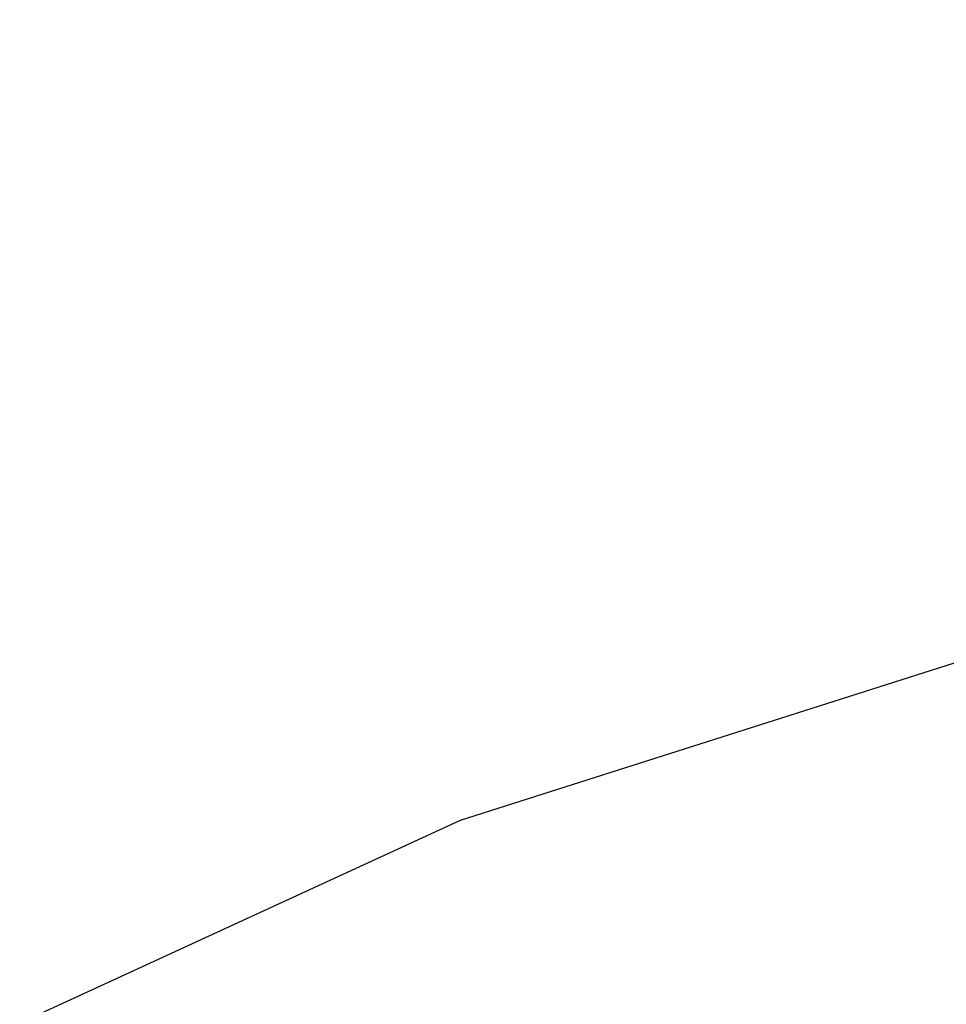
# Model space of a CAD drawing. Header units: millimetres. Extents: x -131 to 131, y -191 to 191.
# Tile 213 of 256: x -71.8121 to -71.7997, y -110.3401 to -110.327. Entities that reach past the tile are written whole.
import ezdxf

# ---------------------------------------------------------------- set-up
doc = ezdxf.new("R2010")
doc.units = ezdxf.units.MM
doc.layers.get('0').update_dxf_attribs({"color": 8, "linetype": 'CONTINUOUS'})

# ---------------------------------------------------------------- blocks, each defined once
blk = doc.blocks.new('sgBrepBlock__142797360')
at = {"color": 0}
blk.add_polyline3d([(-70, -110, -3), (-70.614441, -110.037897, -3), (-71.219569, -110.151015, -3), (-71.806208, -110.337639, -3), (-72.365468, -110.594939, -3), (-72.888869, -110.919015, -3), (-73.368478, -111.304955, -3), (-73.797025, -111.746908, -3), (-74.168012, -112.238175, -3), (-74.475816, -112.771308, -3), (-74.715772, -113.338226, -3), (-74.884242, -113.930335, -3), (-74.978671, -114.538658, -3), (-74.997629, -115.153975, -3)], dxfattribs=at)
blk = doc.blocks.new('sgBrepBlock__164557488')
at = {"color": 0}
for points in [[(-70, -110, -1), (-70.614441, -110.037897, -1), (-71.219569, -110.151015, -1), (-71.806208, -110.337639, -1), (-72.365468, -110.594939, -1), (-72.888869, -110.919015, -1), (-73.368478, -111.304955, -1)], [(-67.111131, -110.919015, -1), (-67.634532, -110.594939, -1), (-68.193792, -110.337639, -1), (-68.780431, -110.151015, -1), (-70, -110, -1), (-70, -110, -3), (-70.614441, -110.037897, -3), (-71.219569, -110.151015, -3), (-71.806208, -110.337639, -3), (-72.365468, -110.594939, -3), (-72.888869, -110.919015, -3), (-73.368478, -111.304955, -3)]]:
    blk.add_polyline3d(points, dxfattribs=at)
blk = doc.blocks.new('sgBrepBlock__164557744')
at = {"color": 0}
blk.add_polyline3d([(-70, -110, -1), (-70.614441, -110.037897, -1), (-71.219569, -110.151015, -1), (-71.806208, -110.337639, -1), (-72.365468, -110.594939, -1), (-72.888869, -110.919015, -1), (-73.368478, -111.304955, -1)], dxfattribs=at)
blk = doc.blocks.new('sgBrepBlock_Viva$20base_142796336')
at = {"color": 0}
for name in ['sgBrepBlock__142797360', 'sgBrepBlock__164557488', 'sgBrepBlock__164557744']:
    blk.add_blockref(name, (0, 0), dxfattribs=at)

msp = doc.modelspace()

# ---------------------------------------------------------------- block references
at = {"color": 9}
msp.add_blockref('sgBrepBlock_Viva$20base_142796336', (0, 0), dxfattribs=at)

doc.saveas('drawing.dxf')
